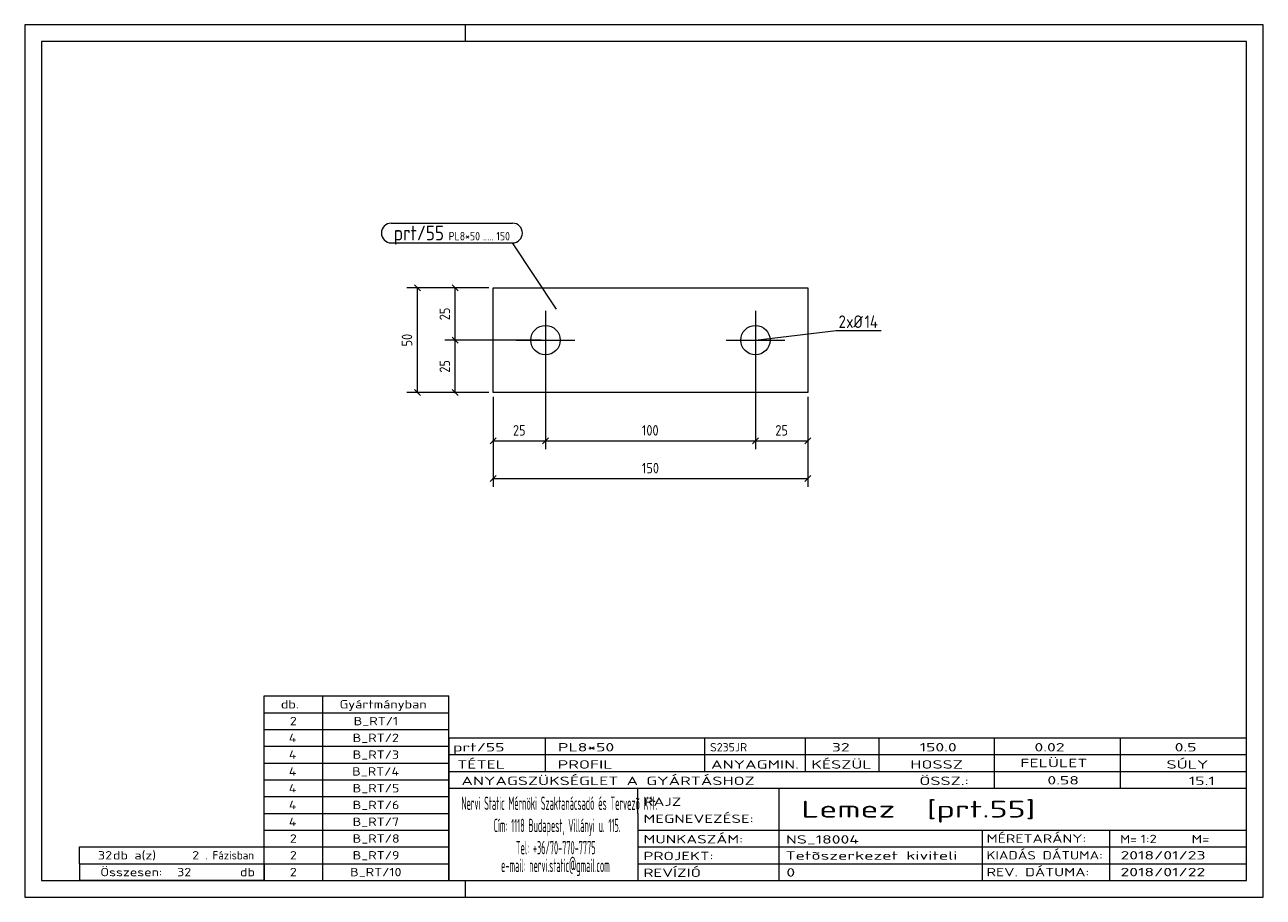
# Model space of a CAD drawing. Header units: millimetres. Extents: x 1 to 296, y 1 to 209.
import ezdxf

# ---------------------------------------------------------------- set-up
doc = ezdxf.new("R2010")
doc.units = ezdxf.units.MM
doc.header["$LTSCALE"] = 0.6
doc.linetypes.add('XKITLINE00', pattern=[0])
for name, color, linetype, lineweight in [('Bolt', 7, 'Continuous', 0), ('BoltMark', 3, 'Continuous', 0), ('DrawingSheet', 5, 'Continuous', 0), ('OtherObjectType', 1, 'Continuous', 0), ('Part', 2, 'Continuous', 0), ('PartMark', 3, 'Continuous', 0), ('Z-DIMENSIONS', 1, 'Continuous', 0)]:
    doc.layers.add(name, color=color, linetype=linetype, lineweight=lineweight)
doc.styles.add('ISOCPEUR', font='ISOCPEUR.TTF')

msp = doc.modelspace()

# ---------------------------------------------------------------- linework, layer by layer
at = {"layer": 'Bolt', "color": 4, "linetype": 'XKITLINE00', "lineweight": 0}
for p, q in [((125.04, 140.81), (125.04, 126.81)), ((175.04, 140.81), (175.04, 126.81)), ((118.04, 133.81), (132.04, 133.81)), ((168.04, 133.81), (182.04, 133.81))]:
    msp.add_line(p, q, dxfattribs=at)
for centre in [(125.04, 133.81), (175.04, 133.81)]:
    msp.add_circle(centre, 3.5, dxfattribs=at)
at = {"layer": 'BoltMark', "color": 4, "linetype": 'XKITLINE00', "lineweight": 0}
for p, q in [((175.04, 133.81), (194.25, 136.11)), ((194.25, 136.11), (204.99, 136.11))]:
    msp.add_line(p, q, dxfattribs=at)
at = {"layer": 'DrawingSheet', "color": 2, "linetype": 'XKITLINE00', "lineweight": 0}
for p, q in [((296, 209), (1, 209)), ((1, 209), (1, 1)), ((106, 205), (106, 209)), ((296, 1), (296, 209)), ((106, 1), (106, 5)), ((1, 1), (296, 1))]:
    msp.add_line(p, q, dxfattribs=at)
at = {"layer": 'DrawingSheet', "color": 3, "linetype": 'XKITLINE00', "lineweight": 0}
for p, q in [((292, 205), (5, 205)), ((5, 205), (5, 5)), ((292, 5), (292, 205)), ((5, 5), (292, 5))]:
    msp.add_line(p, q, dxfattribs=at)
at = {"layer": 'OtherObjectType', "color": 7, "linetype": 'XKITLINE00', "lineweight": 0}
for p, q in [((58, 49), (102, 49)), ((58, 45), (58, 49)), ((72, 45), (72, 49)), ((102, 45), (102, 49)), ((58, 45), (102, 45)), ((58, 41), (58, 45)), ((72, 41), (72, 45)), ((102, 41), (102, 45)), ((58, 41), (102, 41)), ((58, 37), (58, 41)), ((72, 37), (72, 41)), ((102, 37), (102, 41)), ((102, 39), (292, 39)), ((102, 39), (102, 35)), ((102, 39), (292, 39)), ((125, 35), (125, 39)), ((163, 35), (163, 39)), ((187, 35), (187, 39)), ((204.5, 35), (204.5, 39)), ((232, 35), (232, 39)), ((262, 35), (262, 39)), ((292, 35), (292, 39)), ((58, 37), (102, 37)), ((58, 33), (58, 37)), ((72, 33), (72, 37)), ((102, 33), (102, 37)), ((58, 33), (102, 33)), ((58, 29), (58, 33)), ((72, 29), (72, 33)), ((102, 35), (292, 35)), ((102, 35), (102, 5)), ((102, 35), (292, 35)), ((102, 29), (102, 33)), ((125, 31), (125, 35)), ((163, 31), (163, 35)), ((187, 31), (187, 35)), ((204.5, 31), (204.5, 35)), ((232, 31), (232, 35)), ((262, 31), (262, 35)), ((292, 31), (292, 35)), ((102, 31), (292, 31)), ((232, 27), (232, 31)), ((262, 27), (262, 31)), ((292, 27), (292, 31)), ((58, 29), (102, 29)), ((58, 25), (58, 29)), ((72, 25), (72, 29)), ((102, 25), (102, 29)), ((102, 27), (292, 27)), ((147, 21), (147, 27)), ((180.7, 17), (180.7, 27)), ((292, 21), (292, 27)), ((58, 25), (102, 25)), ((58, 21), (58, 25)), ((72, 21), (72, 25)), ((102, 21), (102, 25)), ((58, 21), (102, 21)), ((58, 17), (58, 21)), ((72, 17), (72, 21)), ((102, 17), (102, 21)), ((147, 21), (147, 5)), ((292, 17), (292, 21)), ((58, 17), (102, 17)), ((58, 13), (58, 17)), ((72, 13), (72, 17)), ((102, 13), (102, 17)), ((147, 17), (292, 17)), ((180.7, 5), (180.7, 17)), ((229.16, 13), (229.16, 17)), ((259.5, 5), (259.5, 17)), ((292, 13), (292, 17)), ((14, 9), (14, 13)), ((14, 13), (58, 13)), ((14, 13), (58, 13)), ((58, 9), (58, 13)), ((58, 13), (102, 13)), ((58, 9), (58, 13)), ((72, 9), (72, 13)), ((102, 9), (102, 13)), ((147, 13), (292, 13)), ((229.16, 5), (229.16, 13)), ((292, 9), (292, 13)), ((14, 9), (58, 9)), ((14, 9), (14, 5)), ((14, 9), (58, 9)), ((58, 9), (58, 5)), ((58, 9), (102, 9)), ((58, 5), (58, 9)), ((72, 5), (72, 9)), ((102, 5), (102, 9)), ((147, 9), (292, 9)), ((292, 5), (292, 9)), ((58, 5), (14, 5)), ((58, 5), (102, 5)), ((102, 5), (292, 5)), ((139.5, 5), (292, 5))]:
    msp.add_line(p, q, dxfattribs=at)
at = {"layer": 'Part', "color": 2, "linetype": 'XKITLINE00', "lineweight": 0}
for p, q in [((112.54, 121.31), (112.54, 146.31)), ((112.54, 146.31), (187.54, 146.31)), ((187.54, 146.31), (187.54, 121.31)), ((187.54, 121.31), (112.54, 121.31))]:
    msp.add_line(p, q, dxfattribs=at)
at = {"layer": 'PartMark', "color": 7, "linetype": 'XKITLINE00', "lineweight": 0}
for p, q in [((88.3, 161.7), (117.19, 161.7)), ((88.3, 157), (117.19, 157)), ((127.69, 141.16), (117.19, 157))]:
    msp.add_line(p, q, dxfattribs=at)
for centre, start, end in [((88.3, 159.35), 90, 270), ((117.19, 159.35), 270, 90)]:
    msp.add_arc(centre, 2.35, start, end, dxfattribs=at)
at = {"layer": 'Z-DIMENSIONS', "color": 7, "linetype": 'XKITLINE00', "lineweight": 0}
for p, q in [((111.54, 146.31), (92.04, 146.31)), ((93.83, 147.02), (95.25, 145.6)), ((94.54, 121.31), (94.54, 146.31)), ((111.54, 146.31), (101.04, 146.31)), ((102.83, 147.02), (104.25, 145.6)), ((103.54, 133.81), (103.54, 146.31)), ((124.04, 133.81), (101.04, 133.81)), ((124.04, 133.81), (101.04, 133.81)), ((102.83, 134.52), (104.25, 133.1)), ((102.83, 134.52), (104.25, 133.1)), ((103.54, 121.31), (103.54, 133.81)), ((125.04, 132.81), (125.04, 107.81)), ((125.04, 132.81), (125.04, 107.81)), ((175.04, 132.81), (175.04, 107.81)), ((175.04, 132.81), (175.04, 107.81)), ((111.54, 121.31), (92.04, 121.31)), ((93.83, 122.02), (95.25, 120.6)), ((111.54, 121.31), (101.04, 121.31)), ((102.83, 122.02), (104.25, 120.6)), ((112.54, 120.31), (112.54, 98.81)), ((112.54, 120.31), (112.54, 107.81)), ((187.54, 120.31), (187.54, 98.81)), ((187.54, 120.31), (187.54, 107.81)), ((113.25, 110.52), (111.83, 109.1)), ((112.54, 109.81), (125.04, 109.81)), ((125.75, 110.52), (124.33, 109.1)), ((125.75, 110.52), (124.33, 109.1)), ((125.04, 109.81), (175.04, 109.81)), ((175.75, 110.52), (174.33, 109.1)), ((175.75, 110.52), (174.33, 109.1)), ((175.04, 109.81), (187.54, 109.81)), ((188.25, 110.52), (186.83, 109.1)), ((113.25, 101.52), (111.83, 100.1)), ((112.54, 100.81), (187.54, 100.81)), ((188.25, 101.52), (186.83, 100.1))]:
    msp.add_line(p, q, dxfattribs=at)
at = {"layer": 'Z-DIMENSIONS', "color": 3}
for p in [(94.54, 146.31), (103.54, 146.31), (103.54, 133.81), (103.54, 133.81), (94.54, 121.31), (103.54, 121.31), (112.54, 109.81), (125.04, 109.81), (125.04, 109.81), (175.04, 109.81), (175.04, 109.81), (187.54, 109.81), (112.54, 100.81), (187.54, 100.81)]:
    msp.add_point(p, dxfattribs=at)

# ---------------------------------------------------------------- texts
at = {"layer": 'BoltMark', "color": 4, "style": 'ISOCPEUR', "width": 0.85}
for s, p in [('2', (194.85, 136.71)), ('xØ', (196.66, 136.71)), ('14', (201.04, 136.71))]:
    msp.add_text(s, height=3, dxfattribs=at).set_placement(p)
at = {"layer": 'OtherObjectType', "color": 7, "style": 'ISOCPEUR'}
for s, height, width, p in [('db.', 2, 1.211571, (62, 46)), ('Gyártmányban', 2, 1.211571, (76, 46)), ('2', 2, 1.211571, (64.14, 42)), ('B_RT/1', 2, 1.211571, (79.35, 42)), ('4', 2, 1.211571, (63.9, 38)), ('B_RT/2', 2, 1.211571, (79.1, 38)), ('4', 2, 1.211571, (63.9, 34)), ('B_RT/3', 2, 1.211571, (79.1, 34)), ('prt/55', 2, 1.525501, (103, 35.76)), ('PL8*50', 2, 1.525501, (128, 35.76)), ('S235JR', 2, 1.02, (164.22, 35.76)), ('32', 2, 1.525501, (193.24, 35.76)), ('150.0', 2, 1.525501, (214.16, 35.76)), ('0.02', 2, 1.525501, (241.51, 35.76)), ('0.5', 2, 1.525501, (274.91, 35.76)), ('TÉTEL', 2, 1.525501, (104, 31.66)), ('PROFIL', 2, 1.525501, (127.96, 31.66)), ('ANYAGMIN.', 2, 1.525501, (164.47, 31.66)), ('KÉSZÜL', 2, 1.525501, (188.37, 31.66)), ('HOSSZ', 2, 1.525501, (211.96, 31.66)), ('FELÜLET', 2, 1.525501, (238.13, 32)), ('SÚLY', 2, 1.525501, (272.96, 31.66)), ('4', 2, 1.211571, (63.9, 30)), ('B_RT/4', 2, 1.211571, (78.98, 30)), ('ANYAGSZÜKSÉGLET A GYÁRTÁSHOZ', 2, 1.525501, (105, 27.75)), ('ÖSSZ.:', 2, 1.525501, (214.1, 27.75)), ('0.58', 2, 1.525501, (244.59, 27.88)), ('15.1', 2, 1.525501, (278.29, 27.75)), ('4', 2, 1.211571, (63.9, 26)), ('B_RT/5', 2, 1.211571, (79.1, 26)), ('4', 2, 1.211571, (63.9, 22)), ('B_RT/6', 2, 1.211571, (79.1, 22)), ('Nervi Static Mérnöki\xa0Szaktanácsadó\xa0és\xa0Tervezõ Kft.', 3.1765, 0.403093, (105, 21.82)), ('RAJZ', 2, 1.445, (148.38, 22.78)), ('Lemez  [prt.55]', 4, 1.474651, (186, 20)), ('MEGNEVEZÉSE:', 2, 1.445, (148.38, 18.72)), ('4', 2, 1.211571, (63.9, 18)), ('B_RT/7', 2, 1.211571, (79.1, 18)), ('Cím:\xa01118 Budapest, Villányi u. 115.', 3.1765, 0.403093, (112.69, 16.53)), ('2', 2, 1.211571, (64.14, 14)), ('B_RT/8', 2, 1.211571, (79.1, 14)), ('MUNKASZÁM:', 2, 1.445, (148.38, 13.84)), ('NS_18004', 2, 1.525501, (182.28, 13.78)), ('MÉRETARÁNY:', 2, 1.36, (230.1, 14)), ('M=', 2, 1.211571, (261.91, 13.84)), ('1:2', 2, 1.275, (266.79, 13.9)), ('M=', 2, 1.275, (278.95, 13.87)), ('32', 2, 1.211571, (18.43, 10)), ('db a(z)', 2, 1.211571, (22, 10)), ('2', 2, 1.211571, (40.86, 10)), ('. Fázisban', 2, 0.935, (44, 10)), ('2', 2, 1.211571, (64.14, 10)), ('B_RT/9', 2, 1.211571, (79.1, 10)), ('Tel:\xa0+36/70-770-7775', 3.1765, 0.403093, (117.97, 11.24)), ('PROJEKT:', 2, 1.445, (148.38, 9.84)), ('Tetõszerkezet kiviteli ', 2, 1.525501, (182.2, 9.94)), ('KIADÁS DÁTUMA:', 2, 1.275, (230.1, 10)), ('2018/01/23', 2, 1.525501, (262, 10)), ('e-mail:\xa0nervi.static@gmail.com', 3.1765, 0.403093, (114.45, 7)), ('Összesen:            db', 2, 1.211571, (19, 6)), ('32', 2, 1.211571, (37.29, 6)), ('2', 2, 1.211571, (64.14, 6)), ('B_RT/10', 2, 1.211571, (78.49, 6)), ('REVÍZIÓ', 2, 1.445, (148.38, 5.84)), ('0', 2, 1.525501, (182.41, 5.92)), ('REV. DÁTUMA:', 2, 1.36, (230.1, 6)), ('2018/01/22', 2, 1.525501, (262, 6))]:
    msp.add_text(s, height=height, dxfattribs=dict(at, width=width)).set_placement(p)
at = {"layer": 'PartMark', "color": 3, "style": 'ISOCPEUR', "width": 0.85}
msp.add_text('prt/55', height=3.5, dxfattribs=at).set_placement((88.9, 157.6))
at = {"layer": 'PartMark', "color": 4, "style": 'ISOCPEUR', "width": 0.85}
for s, p in [('PL8*50', (101.98, 157.6)), ('150', (113.32, 157.6)), ('.....', (110.14, 157.6))]:
    msp.add_text(s, height=2, dxfattribs=at).set_placement(p)
at = {"layer": 'Z-DIMENSIONS', "color": 3, "style": 'ISOCPEUR', "width": 0.85}
for s, p in [('25', (102.29, 138.56)), ('50', (93.29, 132.31)), ('25', (102.29, 126.06))]:
    msp.add_text(s, height=2.5, rotation=90.0002, dxfattribs=at).set_placement(p)
for s, p in [('25', (117.29, 111.06)), ('100', (148, 111.06)), ('25', (179.79, 111.06)), ('150', (148, 102.06))]:
    msp.add_text(s, height=2.5, dxfattribs=at).set_placement(p)

doc.saveas('drawing.dxf')
